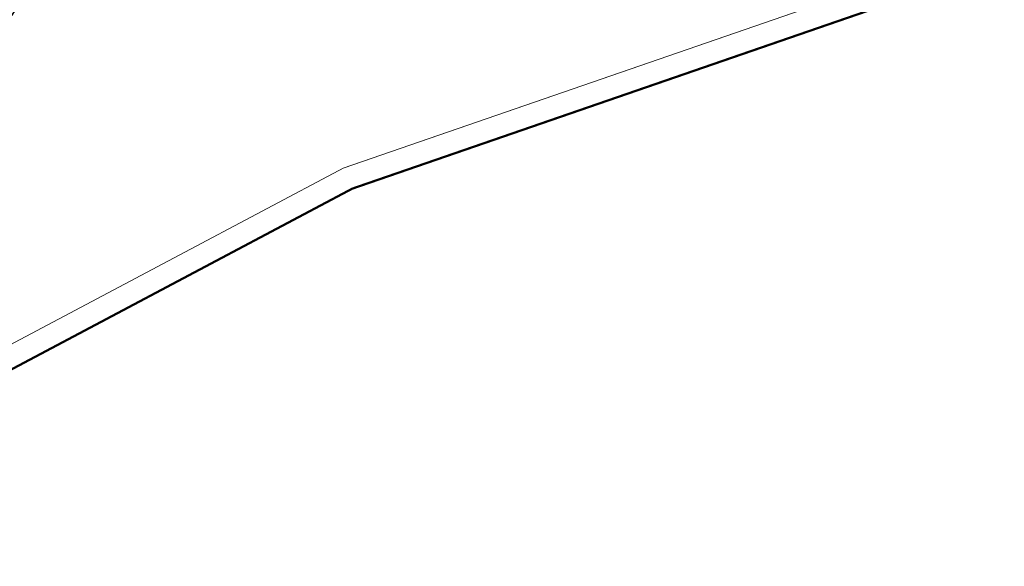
# Model space of a CAD drawing. Header units: millimetres. Extents: x -1402 to -179, y -280 to 6164.
# Tile 40 of 212: x -654 to -521, y 559 to 632. Entities that reach past the tile are written whole.
import ezdxf

# ---------------------------------------------------------------- set-up
doc = ezdxf.new("R2010")
doc.units = ezdxf.units.MM
for name, pattern in [('AJN-Limite', [1.25, 0.5, -0.25, 0, -0.25, 0, -0.25]), ('AJN-Projection', [0.375, 0.25, -0.125]), ('DASH', [0.35, 0.25, -0.1])]:
    doc.linetypes.add(name, pattern=pattern)
doc.layers.add('AJN-2-SBT-P', color=251, linetype='AJN-Projection')
doc.layers.add('AJN-2-SBT-V', color=51, linetype='CONTINUOUS')
doc.layers.add('AJN-9-SRF-MARINHORIZON-NOT ACCESSIBLE', color=7, linetype='CONTINUOUS', true_color=0xcd6928)
doc.layers.add('GEO-1-LIM-V', color=10, linetype='AJN-Limite', lineweight=25)

msp = doc.modelspace()

# ---------------------------------------------------------------- hatches: boundary and pattern name
at = {"layer": 'AJN-9-SRF-MARINHORIZON-NOT ACCESSIBLE'}
h = msp.add_hatch(dxfattribs=at)
h.set_pattern_fill('ANSI31', color=256, scale=0.15)
h.set_pattern_definition([(75.32562588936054, (-694.4212781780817, -38.76943665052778), (-0.4607152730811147, 0.1206461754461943), [])])
h.paths.add_polyline_path([(-729.348062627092, 606.2564509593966, 0.04253943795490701), (-724.982325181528, 603.4121897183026, 0.0836149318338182), (-717.2800143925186, 600.3084686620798), (-722.9489040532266, 609.99965768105)])
h.paths.add_polyline_path([(-656.4073057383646, 644.2892799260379), (-658.7810227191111, 642.9007671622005), (-653.638092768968, 634.1087268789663, 0.0124149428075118), (-651.984846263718, 636.7289121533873)])

# ---------------------------------------------------------------- linework, layer by layer
at = {"layer": 'AJN-2-SBT-P', "ltscale": 5, "flags": 128}
msp.add_lwpolyline([(-767.6830869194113, 672.1480745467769, -0.05121987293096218), (-760.7108442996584, 664.390733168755, -0.08997890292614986), (-756.5121108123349, 655.404548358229, 0.02060412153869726), (-755.4064137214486, 650.675734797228, 0.06468475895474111), (-749.490318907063, 636.6862307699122, 0.03286619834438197), (-732.1687331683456, 609.7565087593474, 0.002338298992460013), (-729.3480626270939, 606.2564509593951, 0.01445521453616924), (-711.1978379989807, 585.2213184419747, 0.08916851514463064), (-704.9170514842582, 580.4256658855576, 0.3184438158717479), (-696.5850652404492, 581.6196761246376, 0.07982005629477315), (-692.9450630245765, 586.3823370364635, -0.007477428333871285), (-687.9677464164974, 595.3176873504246, -0.04115969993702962), (-685.263491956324, 599.2245642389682, -0.02993334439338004), (-663.9580859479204, 622.2056561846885, 0.1132434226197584), (-647.8496234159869, 644.9935672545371, -0.01578281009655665), (-646.0592934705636, 649.3675588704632, -0.02498436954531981), (-643.8799997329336, 653.5613355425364, 0.3128781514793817), (-612.4261998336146, 640.1397337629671, 0.06210957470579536), (-579.2684073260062, 651.3935280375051, -0.07904304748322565), (-540.4176712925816, 663.3281653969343, -0.00945298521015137), (-526.7406037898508, 664.4621024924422, 0.4573830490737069), (-521.7931540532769, 670.1851108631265), (-524.0339273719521, 685.5184234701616), (-524.8218382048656, 690.9099920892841, 0.03842573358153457), (-525.3285562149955, 693.1556785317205), (-534.454351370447, 722.7893367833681, 0.2247122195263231), (-541.5702899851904, 730.569787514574, -0.2328075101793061), (-548.5503743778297, 738.4415270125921, 0.1068267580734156), (-556.3714938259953, 755.4539288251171), (-560.7691083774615, 755.4539288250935, 0.1422323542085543), (-768.0204055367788, 695.2809470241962)], format="xyb", dxfattribs=at)
at = {"layer": 'AJN-2-SBT-V', "flags": 128}
msp.add_lwpolyline([(-722.948904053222, 609.9996576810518), (-722.948904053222, 609.9996576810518), (-729.3480626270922, 606.2564509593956, 0.04253943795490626), (-724.9823251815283, 603.4121897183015, 0.2111097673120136), (-704.9509894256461, 600.7161461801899, 0.1002051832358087), (-664.0674349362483, 622.1080411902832, 0.07643808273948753), (-651.9848462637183, 636.7289121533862), (-656.4073057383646, 644.2892799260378), (-658.781022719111, 642.9007671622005)], format="xyb", dxfattribs=at)
at = {"layer": 'GEO-1-LIM-V', "linetype": 'DASH', "ltscale": 5, "const_width": 0.1}
msp.add_lwpolyline([(-703.20666054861, 562.79077702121), (-610.0956545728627, 612.1326245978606), (-527.4439945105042, 640.620001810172), (-431.1729879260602, 660.5637025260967)], dxfattribs=at)
at = {"layer": 'GEO-1-LIM-V', "linetype": 'Continuous', "ltscale": 25, "const_width": 0.3}
msp.add_lwpolyline([(-704.2163303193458, 558.8605276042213), (-608.897289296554, 609.3724680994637), (-526.647689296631, 637.721268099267), (-430.2313892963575, 657.695068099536)], dxfattribs=at)

doc.saveas('drawing.dxf')
